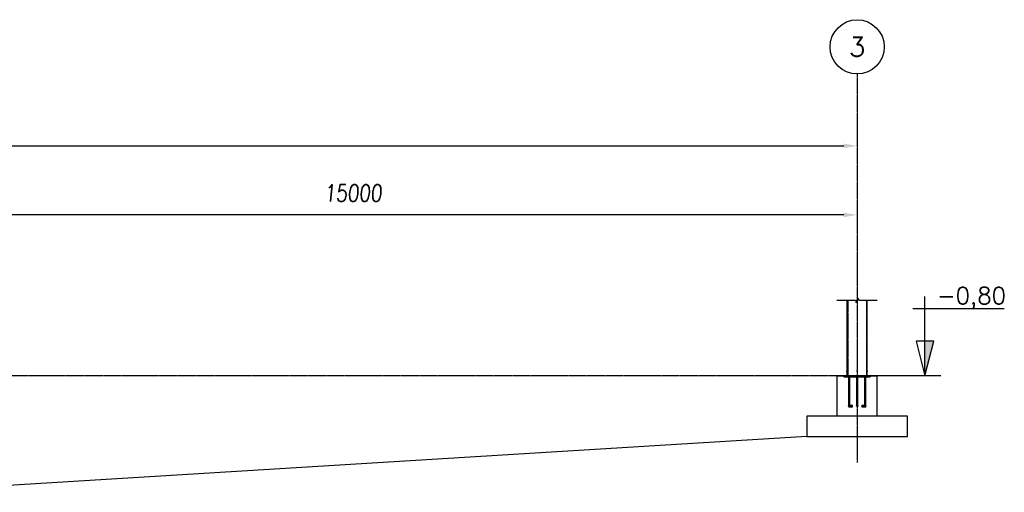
# Model space of a CAD drawing. Extents: x 238371 to 273404, y 87275 to 132019.
# Tile 9 of 10: x 258491 to 273141, y 108722 to 115744. Entities that reach past the tile are written whole.
import ezdxf
from ezdxf.enums import TextEntityAlignment as Align

# ---------------------------------------------------------------- set-up
doc = ezdxf.new("R2010")
doc.units = 0
doc.header["$LTSCALE"] = 10
doc.header["$MEASUREMENT"] = 0
doc.linetypes.add('DASHDOT', pattern=[1, 0.5, -0.25, 0, -0.25])
doc.linetypes.add('HIDDEN', pattern=[0.375, 0.25, -0.125])
doc.layers.get('0').update_dxf_attribs({"linetype": 'CONTINUOUS'})
doc.layers.get('Defpoints').update_dxf_attribs({"linetype": 'CONTINUOUS'})
for name, color, linetype in [('A', 2, 'DASHDOT'), ('BOLA', 4, 'CONTINUOUS'), ('COTAS', 7, 'CONTINUOUS'), ('FORIR', 4, 'CONTINUOUS'), ('G', 3, 'CONTINUOUS'), ('G-SIMBOLO', 4, 'CONTINUOUS'), ('TR', 6, 'HIDDEN')]:
    doc.layers.add(name, color=color, linetype=linetype)
doc.styles.add('PADRAO MTL', font='txt.shx', dxfattribs={"width": 0.8, "oblique": 5})
doc.styles.add('REGUA175', font='txt.shx', dxfattribs={"width": 0.7, "height": 4.45})
doc.styles.get("Standard").update_dxf_attribs({"font": 'txt.shx', "width": 0.7, "oblique": 5})
doc.dimstyles.new('1-100', dxfattribs={"dimscale": 100, "dimtxt": 2.5, "dimasz": 2, "dimexe": 2, "dimexo": 2, "dimgap": 2, "dimtad": 1, "dimdec": 0, "dimdsep": 46, "dimtxsty": 'PADRAO MTL', "dimcen": 3, "dimclrd": 1, "dimclre": 1, "dimclrt": 7, "dimadec": 0, "dimazin": 0, "dimtfac": 1, "dimtdec": 0, "dimtmove": 0, "dimatfit": 3, "dimfxl": 1, "dimtfill": 1, "dimtolj": 1, "dimarcsym": 0})

# ---------------------------------------------------------------- blocks, each defined once
blk = doc.blocks.new('3D_INFOM')
blk.add_point((0, 0))
at = {"layer": 'FORIR', "flags": 1}
blk.add_attdef('MARK', (8, -4), '', height=5.26, dxfattribs=at)
blk = doc.blocks.new('3D_INFOTEXT')
blk.add_point((0, 0))
at = {"flags": 1}
for tag, p in [('MAR_PEZ', (7, 4)), ('POS_PEZ', (8, -4)), ('NOM_PRO', (8, -13)), ('LUN_PRO', (7, -22)), ('MAT_PRO', (8, -30)), ('HANDLE', (7, -39))]:
    blk.add_attdef(tag, p, '', height=5.26, dxfattribs=at)
blk = doc.blocks.new('Bola_3')
at = {"layer": 'BOLA'}
blk.add_circle((5.04, -1.01), 4.03, dxfattribs=at)
at = {"layer": 'BOLA', "color": 3, "style": 'REGUA175'}
blk.add_attdef('Z1B', text='', height=2.85, dxfattribs=at).set_placement((5.04, -1.01), align=Align.MIDDLE)
blk = doc.blocks.new('*D49')
at = {"layer": 'COTAS', "color": 1, "lineweight": -2, "transparency": 16777216}
blk.add_line((270751, 112843), (256151, 112843), dxfattribs=at)
at = {"layer": 'COTAS', "color": 1, "transparency": 16777216}
for points in [[(256151, 112876), (256151, 112810), (255951, 112843)], [(270751, 112876), (270751, 112810), (270951, 112843)]]:
    blk.add_solid(points, dxfattribs=at)
at = {"layer": 'Defpoints', "color": 0, "transparency": 16777216}
for p in [(255951, 112843), (255951, 112843), (270951, 112843)]:
    blk.add_point(p, dxfattribs=at)
at = {"layer": 'COTAS', "color": 7, "transparency": 16777216, "insert": (263451, 113168), "char_height": 250, "attachment_point": 5, "style": 'PADRAO MTL', "bg_fill": 3, "box_fill_scale": 1.25, "bg_fill_color": 256, "bg_fill_true_color": 13158600, "bg_fill_transparency": 0}
blk.add_mtext('\\A1;15000', dxfattribs=at)
blk = doc.blocks.new('*D48')
at = {"layer": 'COTAS', "color": 1, "lineweight": -2, "transparency": 16777216}
blk.add_line((241151, 113869), (270751, 113869), dxfattribs=at)
at = {"layer": 'COTAS', "color": 1, "transparency": 16777216}
for points in [[(241151, 113903), (241151, 113836), (240951, 113869)], [(270751, 113903), (270751, 113836), (270951, 113869)]]:
    blk.add_solid(points, dxfattribs=at)
at = {"layer": 'Defpoints', "color": 0, "transparency": 16777216}
for p in [(240951, 113869), (270951, 113869), (270951, 113869)]:
    blk.add_point(p, dxfattribs=at)
at = {"layer": 'COTAS', "color": 7, "transparency": 16777216, "insert": (255951, 114194), "char_height": 250, "attachment_point": 5, "style": 'PADRAO MTL', "bg_fill": 3, "box_fill_scale": 1.25, "bg_fill_color": 256, "bg_fill_true_color": 13158600, "bg_fill_transparency": 0}
blk.add_mtext('\\A1;30000', dxfattribs=at)
blk = doc.blocks.new('Nivel_vd')
at = {"layer": 'G-SIMBOLO'}
for p, q in [((7.09, 0), (7.09, 11.81)), ((5.28, 10), (18.9, 10))]:
    blk.add_line(p, q, dxfattribs=at)
at = {"layer": 'G-SIMBOLO', "linetype": 'Continuous'}
blk.add_line((9.43, 0), (0, 0), dxfattribs=at)
at = {"layer": 'G-SIMBOLO'}
blk.add_lwpolyline([(7.09, 0), (8.41, 5.16), (5.78, 5.16)], close=True, dxfattribs=at)
blk.add_solid([(7.09, 0), (8.41, 5.16), (7.09, 5.16)], dxfattribs=at)
at = {"layer": 'G-SIMBOLO', "color": 2}
blk.add_attdef('0000', (8.32, 10.66), '', height=2.5, dxfattribs=at)

msp = doc.modelspace()

# ---------------------------------------------------------------- linework, layer by layer
for p, q in [((270651.1, 110451.5), (270651.1, 109851.5)), ((270651.1, 110451.5), (271251.1, 110451.5)), ((270840.6, 110451.5), (270821.5, 110451.5)), ((271251.1, 109851.5), (271251.1, 110451.5)), ((271701.1, 109851.5), (270201.1, 109851.5)), ((270201.1, 109851.5), (270201.1, 109551.5)), ((271701.1, 109551.5), (271701.1, 109851.5)), ((270201.1, 109551.5), (271701.1, 109551.5))]:
    msp.add_line(p, q)
at = {"layer": 'A'}
for p, q in [((270951.1, 114938.2), (270951.1, 109166.3)), ((272194, 110451.5), (238688.3, 110451.5))]:
    msp.add_line(p, q, dxfattribs=at)
at = {"layer": 'A', "linetype": 'Continuous'}
msp.add_lwpolyline([(270649.6, 111578.1), (270924.6, 111578.1), (270937.1, 111543.8), (270962.1, 111612.5), (270974.6, 111578.1), (271249.6, 111578.1)], dxfattribs=at)
at = {"layer": 'COTAS'}
msp.add_line((270201.1, 109551.5), (256701.1, 108721.5), dxfattribs=at)
at = {"layer": 'G'}
for p, q in [((270799.6, 111578.1), (270799.6, 110451.5)), ((271099.6, 110451.5), (271099.6, 111578.1)), ((271151.1, 110451.5), (270751.1, 110451.5))]:
    msp.add_line(p, q, dxfattribs=at)
at = {"layer": 'TR'}
for p, q in [((270812.3, 111578.1), (270812.3, 110451.5)), ((271089.8, 111578.1), (271089.8, 110451.5)), ((270751.1, 110451.5), (270751.1, 110435.5)), ((270751.1, 110435.5), (271151.1, 110435.5)), ((270820.6, 110451.5), (270820.6, 110435.5)), ((270821.5, 110451.5), (270821.5, 110001.5)), ((270824.3, 110451.5), (270824.3, 110435.5)), ((270824.3, 110451.5), (270824.3, 110435.5)), ((270824.3, 110435.5), (270824.3, 110008.3)), ((270824.3, 110435.5), (270824.3, 109994.8)), ((270831.1, 110001.5), (270831.1, 110451.5)), ((270831.1, 110435.5), (270831.1, 110451.5)), ((270831.1, 110451.5), (270831.1, 110435.5)), ((270831.1, 110435.5), (270831.1, 109992)), ((270837.8, 110435.5), (270837.8, 110451.5)), ((270837.8, 110451.5), (270837.8, 110435.5)), ((270837.8, 110435.5), (270837.8, 109994.8)), ((270840.6, 110001.5), (270840.6, 110451.5)), ((270841.6, 110435.5), (270841.6, 110451.5)), ((270940.6, 110451.5), (270940.6, 110435.5)), ((270941.5, 110451.5), (270941.5, 110001.5)), ((270944.3, 110451.5), (270944.3, 110435.5)), ((270944.3, 110451.5), (270944.3, 110435.5)), ((270944.3, 110435.5), (270944.3, 109994.8)), ((270951.1, 110435.5), (270951.1, 110451.5)), ((270951.1, 110451.5), (270951.1, 110435.5)), ((270951.1, 110435.5), (270951.1, 109992)), ((270957.8, 110451.5), (270957.8, 109994.8)), ((270960.6, 110001.5), (270960.6, 110451.5)), ((270961.6, 110435.5), (270961.6, 110451.5)), ((271060.6, 110451.5), (271060.6, 110435.5)), ((271064.3, 110451.5), (271061.5, 110451.5)), ((271061.5, 110451.5), (271061.5, 110001.5)), ((271064.3, 110451.5), (271064.3, 109994.8)), ((271071.1, 110451.5), (271064.3, 110451.5)), ((271071.1, 110451.5), (271071.1, 109992)), ((271077.8, 110451.5), (271071.1, 110451.5)), ((271080.6, 110451.5), (271077.8, 110451.5)), ((271077.8, 110451.5), (271077.8, 110435.5)), ((271077.8, 110435.5), (271077.8, 109994.8)), ((271080.6, 110001.5), (271080.6, 110451.5)), ((271081.6, 110435.5), (271081.6, 110451.5)), ((271151.1, 110435.5), (271151.1, 110451.5)), ((270821.5, 110001.5), (270824.3, 110008.3)), ((270821.5, 110001.5), (270824.3, 109994.8)), ((270821.5, 110001.5), (270821.5, 109992)), ((270821.5, 109992), (270824.3, 109994.8)), ((270821.5, 109992), (270881.1, 109992)), ((270824.3, 110008.3), (270831.1, 110011)), ((270831.1, 110011), (270824.3, 110008.3)), ((270824.3, 109994.8), (270831.1, 110001.5)), ((270824.3, 109994.8), (270831.1, 109992)), ((270824.3, 109994.8), (270831.1, 109992)), ((270824.3, 109994.8), (270881.1, 109994.8)), ((270831.1, 110011), (270837.8, 110008.3)), ((270837.8, 110008.3), (270831.1, 110011)), ((270831.1, 110001.5), (270837.8, 110008.3)), ((270831.1, 110001.5), (270881.1, 110001.5)), ((270837.8, 109994.8), (270831.1, 109992)), ((270831.1, 109992), (270837.8, 109994.8)), ((270831.1, 109992), (270837.8, 109994.8)), ((270837.8, 110008.3), (270840.6, 110011)), ((270837.8, 110008.3), (270840.6, 110001.5)), ((270837.8, 110008.3), (270881.1, 110008.3)), ((270837.8, 109994.8), (270840.6, 110001.5)), ((270881.1, 110011), (270840.6, 110011)), ((270881.1, 110008.3), (270881.1, 110011)), ((270881.1, 110001.5), (270881.1, 110008.3)), ((270881.1, 109994.8), (270881.1, 110001.5)), ((270881.1, 109992), (270881.1, 109994.8)), ((270941.5, 110001.5), (270944.3, 110008.3)), ((270941.5, 110001.5), (270944.3, 109994.8)), ((270944.3, 110008.3), (270951.1, 110011)), ((270944.3, 109994.8), (270951.1, 109992)), ((270951.1, 110011), (270957.8, 110008.3)), ((270951.1, 109992), (270957.8, 109994.8)), ((270957.8, 110008.3), (270960.6, 110001.5)), ((270957.8, 109994.8), (270960.6, 110001.5)), ((271061.5, 110011), (271021.1, 110011)), ((271021.1, 110011), (271021.1, 110008.3)), ((271021.1, 110008.3), (271064.3, 110008.3)), ((271021.1, 110008.3), (271021.1, 110001.5)), ((271021.1, 110001.5), (271071.1, 110001.5)), ((271021.1, 110001.5), (271021.1, 109994.8)), ((271021.1, 109992), (271021.1, 109994.8)), ((271021.1, 109994.8), (271077.8, 109994.8)), ((271021.1, 109994.8), (271021.1, 109992)), ((271021.1, 109992), (271080.6, 109992)), ((271064.3, 110008.3), (271061.5, 110011)), ((271061.5, 110001.5), (271064.3, 110008.3)), ((271061.5, 110001.5), (271064.3, 109994.8)), ((271064.3, 110008.3), (271071.1, 110011)), ((271071.1, 110001.5), (271064.3, 110008.3)), ((271064.3, 109994.8), (271071.1, 109992)), ((271071.1, 110011), (271077.8, 110008.3)), ((271077.8, 109994.8), (271071.1, 110001.5)), ((271071.1, 109992), (271077.8, 109994.8)), ((271077.8, 110008.3), (271080.6, 110001.5)), ((271077.8, 109994.8), (271080.6, 110001.5)), ((271080.6, 109992), (271077.8, 109994.8)), ((271080.6, 109992), (271080.6, 110001.5))]:
    msp.add_line(p, q, dxfattribs=at)

# ---------------------------------------------------------------- block references
for p in [(270799.6, 110520), (271099.6, 110520)]:
    msp.add_blockref('3D_INFOTEXT', p)
at = {"layer": 'COTAS', "xscale": 100, "yscale": 100, "zscale": 100}
msp.add_blockref('Bola_3', (270447.6, 115441.7), dxfattribs=at).add_auto_attribs({'Z1B': '3'})
at = {"layer": 'COTAS'}
ref = msp.add_blockref('Nivel_vd', (271251.1, 110451.5), dxfattribs=dict(at, xscale=100, yscale=100, zscale=100))
ref.add_attrib('0000', '-0,80', (272137.4, 111517.8), dxfattribs={"layer": 'G-SIMBOLO', "color": 2, "height": 250})
at = {"layer": 'G'}
for p in [(270949.6, 110520), (270951.1, 110443.5)]:
    msp.add_blockref('3D_INFOM', p, dxfattribs=at)

# ---------------------------------------------------------------- next in the draw order: dimensions: what is measured, and where the dimension line sits
at = {"layer": 'COTAS'}
for base, p1, p2, picture, middle in [((270951.1, 113869.2), (240951.1, 113869.2), (270951.1, 113869.2), '*D48', (255951.1, 114194.2)), ((255951.1, 112842.8), (270951.1, 112842.8), (255951.1, 112842.8), '*D49', (263451.1, 113167.8))]:
    dim = msp.add_linear_dim(base=base, p1=p1, p2=p2, dimstyle='1-100', dxfattribs=at)
    dim.commit()
    dim.dimension.update_dxf_attribs({"geometry": picture, "text_midpoint": middle})

doc.saveas('drawing.dxf')
